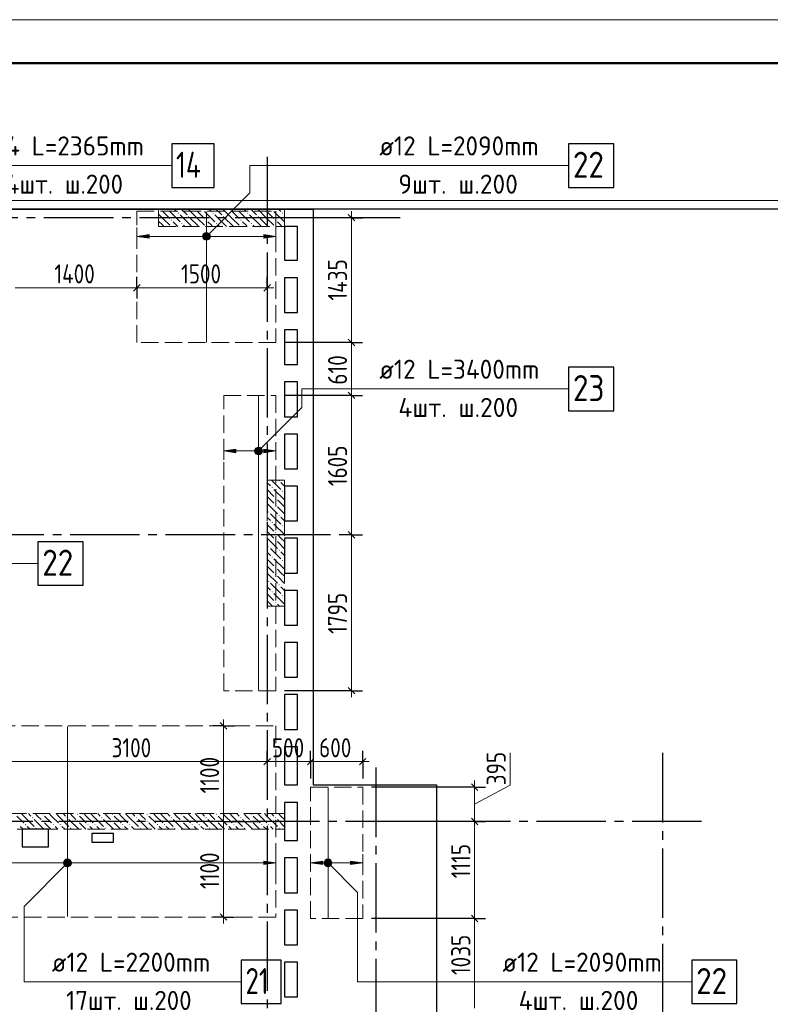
# Model space of a CAD drawing. Header units: millimetres. Extents: x 0 to 43617, y 0 to 59400.
# Tile 28 of 29: x 18974 to 27616, y 48065 to 59400. Entities that reach past the tile are written whole.
import ezdxf

# ---------------------------------------------------------------- set-up
doc = ezdxf.new("R2010")
doc.units = ezdxf.units.MM
doc.linetypes.add('______2', pattern=[270, 200, -70])
doc.linetypes.add('______5', pattern=[1100, 800, -100, 100, -100])
for name, color, linetype, lineweight in [('Standard', 7, 'Continuous', 25), ('ДОП Верх по Х', 7, 'Continuous', 25), ('ЖБ Пилон', 180, 'Continuous', 25), ('Оси', 40, '______5', 18), ('Позиционная метка номер позиции', 7, 'Continuous', 13), ('Примечания', 7, 'Continuous', 25)]:
    doc.layers.add(name, color=color, linetype=linetype, lineweight=lineweight)
doc.layers.add('ЖБ Перекрытие верхний уровень', color=7, linetype='Continuous', lineweight=25, true_color=0xe0e0ff)
doc.layers.add('ЖБ Стена верхний уровень', color=7, linetype='Continuous', lineweight=25, true_color=0x006e00)
doc.styles.add('GOST 2.304-81', font='txt')
doc.styles.add('ISOCPEUR', font='txt')

msp = doc.modelspace()

# ---------------------------------------------------------------- hatches: boundary and pattern name
at = {"layer": 'ДОП Верх по Х', "linetype": 'Continuous', "lineweight": 13, "transparency": 33554687}
for points in [[(20464, 56886), (20324, 56906), (20464, 56926)], [(21464, 54415), (21324, 54435), (21464, 54455)], [(22464, 49673), (22324, 49693), (22464, 49713)]]:
    msp.add_hatch(color=7, dxfattribs=at).paths.add_polyline_path(points, flags=16)
for points in [[(21092, 56888), (21092, 56925), (21086, 56906)], [(21092, 56925), (21105, 56874), (21105, 56939)], [(21092, 56925), (21092, 56888), (21105, 56874)], [(21105, 56939), (21124, 56869), (21124, 56944)], [(21105, 56939), (21105, 56874), (21124, 56869)], [(21124, 56944), (21124, 56869), (21143, 56874)], [(21124, 56944), (21143, 56874), (21143, 56939)], [(21143, 56939), (21143, 56874), (21156, 56888)], [(21143, 56939), (21156, 56888), (21156, 56925)], [(21156, 56925), (21156, 56888), (21161, 56906)], [(21784, 56886), (21924, 56906), (21784, 56926)], [(21692, 54417), (21692, 54454), (21686, 54435)], [(21692, 54454), (21705, 54403), (21705, 54468)], [(21692, 54454), (21692, 54417), (21705, 54403)], [(21705, 54468), (21724, 54398), (21724, 54473)], [(21705, 54468), (21705, 54403), (21724, 54398)], [(21724, 54473), (21724, 54398), (21743, 54403)], [(21724, 54473), (21743, 54403), (21743, 54468)], [(21743, 54468), (21743, 54403), (21756, 54417)], [(21743, 54468), (21756, 54417), (21756, 54454)], [(21756, 54454), (21756, 54417), (21761, 54435)], [(21784, 54415), (21924, 54435), (21784, 54455)], [(19492, 49675), (19492, 49712), (19486, 49693)], [(19492, 49712), (19505, 49661), (19505, 49726)], [(19492, 49712), (19492, 49675), (19505, 49661)], [(19505, 49726), (19524, 49656), (19524, 49731)], [(19505, 49726), (19505, 49661), (19524, 49656)], [(19524, 49731), (19524, 49656), (19543, 49661)], [(19524, 49731), (19543, 49661), (19543, 49726)], [(19543, 49726), (19543, 49661), (19556, 49675)], [(19543, 49726), (19556, 49675), (19556, 49712)], [(19556, 49712), (19556, 49675), (19561, 49693)], [(21784, 49673), (21924, 49693), (21784, 49713)], [(22492, 49675), (22492, 49712), (22486, 49693)], [(22492, 49712), (22505, 49661), (22505, 49726)], [(22492, 49712), (22492, 49675), (22505, 49661)], [(22505, 49726), (22524, 49656), (22524, 49731)], [(22505, 49726), (22505, 49661), (22524, 49656)], [(22524, 49731), (22524, 49656), (22543, 49661)], [(22524, 49731), (22543, 49661), (22543, 49726)], [(22543, 49726), (22543, 49661), (22556, 49675)], [(22543, 49726), (22556, 49675), (22556, 49712)], [(22556, 49712), (22556, 49675), (22561, 49693)], [(22784, 49673), (22924, 49693), (22784, 49713)]]:
    msp.add_hatch(color=7, dxfattribs=at).paths.add_polyline_path(points)
at = {"layer": 'ЖБ Пилон', "linetype": 'Continuous', "lineweight": 18, "transparency": 33554687}
for points in [[(20594, 57213), (20601, 57220), (20607, 57213), (20601, 57207)], [(20674, 57213), (20681, 57220), (20687, 57213), (20681, 57207)], [(20794, 57173), (20801, 57180), (20807, 57173), (20801, 57167)], [(20914, 57133), (20921, 57140), (20927, 57133), (20921, 57127)], [(20994, 57213), (21001, 57220), (21007, 57213), (21001, 57207)], [(21074, 57213), (21081, 57220), (21087, 57213), (21081, 57207)], [(21194, 57173), (21201, 57180), (21207, 57173), (21201, 57167)], [(21314, 57133), (21321, 57140), (21327, 57133), (21321, 57127)], [(21394, 57213), (21401, 57220), (21407, 57213), (21401, 57207)], [(21474, 57213), (21481, 57220), (21487, 57213), (21481, 57207)], [(21594, 57173), (21601, 57180), (21607, 57173), (21601, 57167)], [(21714, 57133), (21721, 57140), (21727, 57133), (21721, 57127)], [(21794, 57213), (21801, 57220), (21807, 57213), (21801, 57207)], [(21874, 57213), (21881, 57220), (21887, 57213), (21881, 57207)], [(21994, 57173), (22001, 57180), (22007, 57173), (22001, 57167)], [(20714, 57093), (20721, 57100), (20727, 57093), (20721, 57087)], [(20834, 57053), (20841, 57060), (20847, 57053), (20841, 57047)], [(21114, 57093), (21121, 57100), (21127, 57093), (21121, 57087)], [(21234, 57053), (21241, 57060), (21247, 57053), (21241, 57047)], [(21514, 57093), (21521, 57100), (21527, 57093), (21521, 57087)], [(21634, 57053), (21641, 57060), (21647, 57053), (21641, 57047)], [(21914, 57093), (21921, 57100), (21927, 57093), (21921, 57087)], [(21954, 54093), (21961, 54100), (21967, 54093), (21961, 54087)], [(21874, 54013), (21881, 54020), (21887, 54013), (21881, 54007)], [(21994, 53973), (22001, 53980), (22007, 53973), (22001, 53967)], [(21914, 53893), (21921, 53900), (21927, 53893), (21921, 53887)], [(21834, 53733), (21841, 53740), (21847, 53733), (21841, 53727)], [(21914, 53813), (21921, 53820), (21927, 53813), (21921, 53807)], [(21874, 53613), (21881, 53620), (21887, 53613), (21881, 53607)], [(21954, 53693), (21961, 53700), (21967, 53693), (21961, 53687)], [(21994, 53573), (22001, 53580), (22007, 53573), (22001, 53567)], [(21914, 53493), (21921, 53500), (21927, 53493), (21921, 53487)], [(21914, 53413), (21921, 53420), (21927, 53413), (21921, 53407)], [(21834, 53333), (21841, 53340), (21847, 53333), (21841, 53327)], [(21954, 53293), (21961, 53300), (21967, 53293), (21961, 53287)], [(21874, 53213), (21881, 53220), (21887, 53213), (21881, 53207)], [(21994, 53173), (22001, 53180), (22007, 53173), (22001, 53167)], [(21914, 53093), (21921, 53100), (21927, 53093), (21921, 53087)], [(21834, 52933), (21841, 52940), (21847, 52933), (21841, 52927)], [(21914, 53013), (21921, 53020), (21927, 53013), (21921, 53007)], [(21954, 52893), (21961, 52900), (21967, 52893), (21961, 52887)], [(21874, 52813), (21881, 52820), (21887, 52813), (21881, 52807)], [(21994, 52773), (22001, 52780), (22007, 52773), (22001, 52767)], [(21914, 52693), (21921, 52700), (21927, 52693), (21921, 52687)]]:
    msp.add_hatch(color=7, dxfattribs=at).paths.add_polyline_path(points, flags=16)
at = {"layer": 'ЖБ Стена верхний уровень', "linetype": 'Continuous', "lineweight": 18, "transparency": 33554687}
for points in [[(19114, 50213), (19121, 50220), (19127, 50213), (19121, 50207)], [(19234, 50253), (19241, 50260), (19247, 50253), (19241, 50247)], [(19514, 50213), (19521, 50220), (19527, 50213), (19521, 50207)], [(19634, 50253), (19641, 50260), (19647, 50253), (19641, 50247)], [(19914, 50213), (19921, 50220), (19927, 50213), (19921, 50207)], [(20034, 50253), (20041, 50260), (20047, 50253), (20041, 50247)], [(20314, 50213), (20321, 50220), (20327, 50213), (20321, 50207)], [(20434, 50253), (20441, 50260), (20447, 50253), (20441, 50247)], [(20714, 50213), (20721, 50220), (20727, 50213), (20721, 50207)], [(20834, 50253), (20841, 50260), (20847, 50253), (20841, 50247)], [(21114, 50213), (21121, 50220), (21127, 50213), (21121, 50207)], [(21234, 50253), (21241, 50260), (21247, 50253), (21241, 50247)], [(21514, 50213), (21521, 50220), (21527, 50213), (21521, 50207)], [(21634, 50253), (21641, 50260), (21647, 50253), (21641, 50247)], [(21914, 50213), (21921, 50220), (21927, 50213), (21921, 50207)], [(19034, 50133), (19041, 50140), (19047, 50133), (19041, 50127)], [(19154, 50093), (19161, 50100), (19167, 50093), (19161, 50087)], [(19234, 50173), (19241, 50180), (19247, 50173), (19241, 50167)], [(19354, 50133), (19361, 50140), (19367, 50133), (19361, 50127)], [(19434, 50133), (19441, 50140), (19447, 50133), (19441, 50127)], [(19554, 50093), (19561, 50100), (19567, 50093), (19561, 50087)], [(19634, 50173), (19641, 50180), (19647, 50173), (19641, 50167)], [(19754, 50133), (19761, 50140), (19767, 50133), (19761, 50127)], [(19834, 50133), (19841, 50140), (19847, 50133), (19841, 50127)], [(19954, 50093), (19961, 50100), (19967, 50093), (19961, 50087)], [(20034, 50173), (20041, 50180), (20047, 50173), (20041, 50167)], [(20154, 50133), (20161, 50140), (20167, 50133), (20161, 50127)], [(20234, 50133), (20241, 50140), (20247, 50133), (20241, 50127)], [(20354, 50093), (20361, 50100), (20367, 50093), (20361, 50087)], [(20434, 50173), (20441, 50180), (20447, 50173), (20441, 50167)], [(20554, 50133), (20561, 50140), (20567, 50133), (20561, 50127)], [(20634, 50133), (20641, 50140), (20647, 50133), (20641, 50127)], [(20754, 50093), (20761, 50100), (20767, 50093), (20761, 50087)], [(20834, 50173), (20841, 50180), (20847, 50173), (20841, 50167)], [(20954, 50133), (20961, 50140), (20967, 50133), (20961, 50127)], [(21034, 50133), (21041, 50140), (21047, 50133), (21041, 50127)], [(21154, 50093), (21161, 50100), (21167, 50093), (21161, 50087)], [(21234, 50173), (21241, 50180), (21247, 50173), (21241, 50167)], [(21354, 50133), (21361, 50140), (21367, 50133), (21361, 50127)], [(21434, 50133), (21441, 50140), (21447, 50133), (21441, 50127)], [(21554, 50093), (21561, 50100), (21567, 50093), (21561, 50087)], [(21634, 50173), (21641, 50180), (21647, 50173), (21641, 50167)], [(21754, 50133), (21761, 50140), (21767, 50133), (21761, 50127)], [(21834, 50133), (21841, 50140), (21847, 50133), (21841, 50127)], [(21954, 50093), (21961, 50100), (21967, 50093), (21961, 50087)]]:
    msp.add_hatch(color=7, dxfattribs=at).paths.add_polyline_path(points, flags=16)
at = {"layer": 'Позиционная метка номер позиции', "linetype": 'Continuous', "lineweight": 13, "transparency": 33554687}
for points in [[(21081, 56918), (21156, 56875), (21092, 56938)], [(21081, 56895), (21135, 56863), (21081, 56918)], [(21081, 56918), (21135, 56863), (21156, 56875)], [(21092, 56938), (21167, 56895), (21113, 56950)], [(21092, 56938), (21156, 56875), (21167, 56895)], [(21113, 56950), (21167, 56895), (21167, 56918)], [(21113, 56950), (21167, 56918), (21135, 56950)], [(21135, 56950), (21167, 56918), (21156, 56938)], [(21113, 56863), (21081, 56895), (21092, 56875)], [(21081, 56895), (21113, 56863), (21135, 56863)], [(21681, 54447), (21756, 54404), (21692, 54467)], [(21681, 54424), (21735, 54392), (21681, 54447)], [(21681, 54447), (21735, 54392), (21756, 54404)], [(21713, 54392), (21681, 54424), (21692, 54404)], [(21681, 54424), (21713, 54392), (21735, 54392)], [(21692, 54467), (21767, 54424), (21713, 54479)], [(21692, 54467), (21756, 54404), (21767, 54424)], [(21713, 54479), (21767, 54424), (21767, 54447)], [(21713, 54479), (21767, 54447), (21735, 54479)], [(21735, 54479), (21767, 54447), (21756, 54467)], [(19556, 49661), (19492, 49725), (19481, 49705)], [(19556, 49661), (19481, 49705), (19535, 49650)], [(19535, 49650), (19481, 49705), (19481, 49682)], [(19535, 49650), (19481, 49682), (19513, 49650)], [(19513, 49650), (19481, 49682), (19492, 49661)], [(19567, 49682), (19513, 49737), (19492, 49725)], [(19567, 49682), (19492, 49725), (19556, 49661)], [(19567, 49705), (19535, 49737), (19513, 49737)], [(19567, 49705), (19513, 49737), (19567, 49682)], [(19535, 49737), (19567, 49705), (19556, 49725)], [(22481, 49705), (22513, 49737), (22492, 49725)], [(22513, 49737), (22481, 49705), (22481, 49682)], [(22513, 49737), (22481, 49682), (22535, 49737)], [(22535, 49737), (22481, 49682), (22492, 49661)], [(22535, 49737), (22492, 49661), (22556, 49725)], [(22556, 49725), (22492, 49661), (22513, 49650)], [(22556, 49725), (22513, 49650), (22567, 49705)], [(22567, 49705), (22513, 49650), (22535, 49650)], [(22567, 49705), (22535, 49650), (22567, 49682)], [(22567, 49682), (22535, 49650), (22556, 49661)]]:
    msp.add_hatch(color=7, dxfattribs=at).paths.add_polyline_path(points)

# ---------------------------------------------------------------- linework, layer by layer
at = {"layer": 'Standard', "color": 7, "linetype": 'Continuous', "lineweight": 25, "transparency": 33554687}
for p, q in [((8924, 57220), (22354, 57220)), ((22354, 57220), (22354, 50590)), ((22756, 57158), (22831, 57083)), ((22024, 57020), (22024, 56630)), ((22174, 57020), (22024, 57020)), ((22174, 56630), (22174, 57020)), ((22024, 56630), (22174, 56630)), ((20286, 56276), (20361, 56351)), ((21786, 56276), (21861, 56351)), ((22024, 56430), (22024, 56030)), ((22174, 56430), (22024, 56430)), ((22174, 56030), (22174, 56430)), ((22024, 56030), (22174, 56030)), ((22024, 55830), (22024, 55430)), ((22174, 55830), (22024, 55830)), ((22174, 55430), (22174, 55830)), ((22756, 55721), (22831, 55646)), ((22024, 55430), (22174, 55430)), ((22024, 55230), (22024, 54830)), ((22174, 55230), (22024, 55230)), ((22174, 54830), (22174, 55230)), ((22756, 55113), (22831, 55038)), ((22024, 54830), (22174, 54830)), ((22024, 54630), (22024, 54230)), ((22174, 54630), (22024, 54630)), ((22174, 54230), (22174, 54630)), ((22024, 54230), (22174, 54230)), ((22024, 54030), (22024, 53630)), ((22174, 54030), (22024, 54030)), ((22174, 53630), (22174, 54030)), ((22024, 53630), (22174, 53630)), ((22756, 53508), (22831, 53433)), ((22024, 53430), (22024, 53030)), ((22174, 53430), (22024, 53430)), ((22174, 53030), (22174, 53430)), ((22024, 53030), (22174, 53030)), ((22024, 52830), (22024, 52430)), ((22174, 52830), (22024, 52830)), ((22174, 52430), (22174, 52830)), ((22024, 52430), (22174, 52430)), ((22024, 52230), (22024, 51830)), ((22174, 52230), (22024, 52230)), ((22174, 51830), (22174, 52230)), ((22024, 51830), (22174, 51830)), ((22756, 51713), (22831, 51638)), ((22024, 51630), (22024, 51230)), ((22174, 51630), (22024, 51630)), ((22174, 51230), (22174, 51630)), ((21284, 51308), (21359, 51233)), ((22024, 51230), (22174, 51230)), ((22024, 51030), (22024, 50590)), ((22174, 51030), (22024, 51030)), ((22174, 50590), (22174, 51030)), ((21786, 50821), (21861, 50896)), ((22286, 50821), (22361, 50896)), ((22886, 50821), (22961, 50896)), ((22024, 50590), (22174, 50590)), ((22354, 50590), (23774, 50590)), ((23774, 50590), (23774, 41910)), ((24249, 50528), (24174, 50603)), ((22024, 50390), (22024, 49950)), ((22174, 50390), (22024, 50390)), ((22174, 49950), (22174, 50390)), ((21284, 50208), (21359, 50133)), ((24249, 50133), (24174, 50208)), ((19004, 50080), (19004, 49880)), ((19304, 50080), (19004, 50080)), ((19304, 49880), (19304, 50080)), ((19804, 50030), (19804, 49930)), ((20054, 50030), (19804, 50030)), ((20054, 49930), (20054, 50030)), ((19004, 49880), (19304, 49880)), ((19804, 49930), (20054, 49930)), ((22024, 49950), (22174, 49950)), ((22024, 49750), (22024, 49350)), ((22174, 49750), (22024, 49750)), ((22174, 49350), (22174, 49750)), ((22024, 49350), (22174, 49350)), ((21284, 49108), (21359, 49033)), ((22024, 49150), (22024, 48750)), ((22174, 49150), (22024, 49150)), ((22174, 48750), (22174, 49150)), ((24249, 49016), (24174, 49091)), ((22024, 48750), (22174, 48750)), ((22024, 48550), (22024, 48150)), ((22174, 48550), (22024, 48550)), ((22174, 48150), (22174, 48550)), ((22024, 48150), (22174, 48150))]:
    msp.add_line(p, q, dxfattribs=at)
at = {"layer": 'Standard', "color": 7, "linetype": 'Continuous', "lineweight": 13, "transparency": 33554687}
for p, q in [((22794, 57120), (22794, 57195)), ((18924, 56314), (20324, 56314)), ((20324, 56314), (21824, 56314)), ((21824, 56314), (21899, 56314)), ((22794, 55683), (22794, 55075)), ((22794, 55075), (22794, 53470)), ((22794, 53470), (22794, 51675)), ((22794, 51675), (22794, 51600)), ((21321, 51270), (21321, 51345)), ((24620, 50587), (24620, 50962)), ((21824, 50859), (22324, 50859)), ((22324, 50859), (22924, 50859)), ((22924, 50859), (22999, 50859)), ((24212, 50565), (24212, 50640)), ((24212, 50368), (24620, 50587)), ((24212, 50170), (24212, 50565)), ((21321, 50170), (21321, 49070)), ((24212, 49053), (24212, 50170)), ((21321, 49070), (21321, 48995)), ((24212, 48020), (24212, 49053))]:
    msp.add_line(p, q, dxfattribs=at)
at = {"layer": 'Standard', "color": 251, "linetype": 'Continuous', "lineweight": -3, "true_color": 0x656565, "transparency": 33554687}
for p, q in [((22794, 57120), (22024, 57120)), ((22794, 57120), (22669, 57120)), ((22794, 57120), (22919, 57120)), ((20324, 56314), (20324, 56439)), ((21824, 56314), (21824, 56439)), ((20324, 56314), (20324, 56189)), ((20324, 56314), (20324, 56314)), ((21824, 56314), (21824, 56189)), ((21824, 56314), (21824, 56314)), ((22794, 55683), (22669, 55683)), ((22794, 55683), (22919, 55683)), ((22794, 55075), (22669, 55075)), ((22794, 55075), (22919, 55075)), ((22794, 53470), (22669, 53470)), ((22794, 53470), (22919, 53470)), ((22794, 51675), (22024, 51675)), ((22794, 51675), (22669, 51675)), ((22794, 51675), (22919, 51675)), ((21321, 51270), (21196, 51270)), ((21321, 51270), (21446, 51270)), ((21321, 51270), (21321, 51270)), ((21824, 50859), (21824, 50984)), ((22324, 50859), (22324, 50984)), ((22924, 50859), (22924, 50984)), ((21824, 50859), (21824, 50734)), ((21824, 50859), (21824, 50859)), ((22324, 50859), (22324, 50734)), ((22324, 50859), (22324, 50665)), ((22924, 50859), (22924, 50734)), ((22924, 50859), (22924, 50665)), ((24212, 50565), (23024, 50565)), ((24212, 50565), (24087, 50565)), ((24212, 50565), (24337, 50565)), ((21321, 50170), (21196, 50170)), ((21321, 50170), (21446, 50170)), ((21321, 50170), (21724, 50170)), ((24212, 50170), (23024, 50170)), ((24212, 50170), (24087, 50170)), ((24212, 50170), (24337, 50170)), ((21321, 49070), (21196, 49070)), ((21321, 49070), (21446, 49070)), ((21321, 49070), (21321, 49070)), ((24212, 49053), (24087, 49053)), ((24212, 49053), (24337, 49053))]:
    msp.add_line(p, q, dxfattribs=at)
at = {"layer": 'Standard', "color": 7, "linetype": 'Continuous', "lineweight": 13, "transparency": 33554687}
msp.add_lwpolyline([(0, 0), (42000, 0), (42000, 59400), (0, 59400), (0, 0)], close=True, dxfattribs=at)
at = {"layer": 'Standard', "color": 7, "linetype": 'Continuous', "lineweight": 18, "transparency": 33554687}
msp.add_lwpolyline([(42000, 59400), (0, 59400), (0, 0), (42000, 0), (42000, 59400)], dxfattribs=at)
at = {"layer": 'Standard', "color": 7, "linetype": 'Continuous', "lineweight": 13, "transparency": 33554687}
for points in [[(42000, 59400), (0, 59400), (0, 0), (42000, 0), (42000, 59400)], [(7674, 10380), (33074, 10380), (33074, 57220), (7674, 57220), (7674, 10380)], [(22794, 57120), (22794, 56064), (22794, 56064), (22794, 55683)], [(21321, 51270), (21321, 50400), (21321, 50400), (21321, 50170)], [(18724, 50859), (19571, 50859), (19571, 50859), (21235, 50859), (21235, 50859), (21723, 50859), (21723, 50859), (21824, 50859)]]:
    msp.add_lwpolyline(points, dxfattribs=at)
at = {"layer": 'Standard', "color": 7, "linetype": 'Continuous', "lineweight": 50, "transparency": 33554687}
msp.add_lwpolyline([(2000, 58900), (41500, 58900), (41500, 500), (2000, 500), (2000, 58900)], close=True, dxfattribs=at)
at = {"layer": 'Standard', "color": 254, "linetype": 'Continuous', "lineweight": 18, "true_color": 0xc4c4ff, "transparency": 33554687}
msp.add_lwpolyline([(7294, 10000), (33174, 10000), (33174, 57320), (7294, 57320), (7294, 10000)], dxfattribs=at)
at = {"layer": 'Standard', "color": 7, "linetype": 'Continuous', "lineweight": 25, "transparency": 33554687}
msp.add_lwpolyline([(7394, 10100), (33074, 10100), (33074, 57220), (7394, 57220), (7394, 10100)], dxfattribs=at)
at = {"layer": 'Standard', "color": 251, "linetype": 'Continuous', "lineweight": -3, "true_color": 0x656565, "transparency": 33554687}
for points in [[(22794, 55683), (22777, 55683), (22777, 55683), (22777, 55683), (22777, 55683), (22777, 55683), (22777, 55683), (22024, 55683)], [(22794, 55075), (22777, 55075), (22777, 55075), (22777, 55075), (22777, 55075), (22024, 55075)], [(22794, 53470), (22777, 53470), (22777, 53470), (22654, 53470)], [(24212, 49053), (24195, 49053), (24195, 49053), (23024, 49053)]]:
    msp.add_lwpolyline(points, dxfattribs=at)
at = {"layer": 'ДОП Верх по Х', "color": 7, "linetype": 'Continuous', "lineweight": 13, "transparency": 33554687}
for p, q in [((18524, 57720), (20632, 57720)), ((23094, 57720), (25180, 57720)), ((23094, 55149), (25202, 55149)), ((16984, 53139), (19070, 53139)), ((19324, 48323), (21410, 48323)), ((24512, 48323), (26554, 48323))]:
    msp.add_line(p, q, dxfattribs=at)
at = {"layer": 'ДОП Верх по Х', "color": 7, "linetype": 'Continuous', "lineweight": 18, "transparency": 33554687}
for p, q in [((21124, 55689), (21124, 57189)), ((21724, 55069), (21724, 51681)), ((19524, 51264), (19524, 49076)), ((22524, 49059), (22524, 50559))]:
    msp.add_line(p, q, dxfattribs=at)
at = {"layer": 'ДОП Верх по Х', "color": 251, "linetype": 'Continuous', "lineweight": 13, "true_color": 0x494949, "transparency": 33554687}
for p, q in [((20324, 56906), (20324, 57006)), ((20324, 56906), (20464, 56926)), ((20464, 56886), (20324, 56906)), ((20324, 56906), (20324, 56806)), ((20324, 56906), (20324, 56906)), ((20464, 56926), (20464, 56886)), ((20464, 56906), (21094, 56906)), ((21124, 56944), (21124, 56944)), ((21154, 56906), (21784, 56906)), ((21924, 56906), (21784, 56926)), ((21784, 56926), (21784, 56886)), ((21784, 56886), (21924, 56906)), ((21924, 56906), (21924, 57006)), ((21924, 56906), (21924, 56806)), ((21924, 56906), (21924, 56906)), ((21124, 56869), (21124, 56869)), ((21324, 54435), (21324, 54535)), ((21924, 54435), (21924, 54535)), ((21324, 54435), (21464, 54455)), ((21464, 54415), (21324, 54435)), ((21324, 54435), (21324, 54335)), ((21324, 54435), (21324, 54435)), ((21464, 54455), (21464, 54415)), ((21464, 54435), (21694, 54435)), ((21724, 54473), (21724, 54473)), ((21754, 54435), (21784, 54435)), ((21924, 54435), (21784, 54455)), ((21784, 54455), (21784, 54415)), ((21784, 54415), (21924, 54435)), ((21924, 54435), (21924, 54335)), ((21924, 54435), (21924, 54435)), ((21724, 54398), (21724, 54398)), ((21924, 49693), (21924, 49793)), ((22324, 49693), (22324, 49793)), ((22924, 49693), (22924, 49793)), ((18864, 49693), (19494, 49693)), ((19524, 49731), (19524, 49731)), ((19524, 49656), (19524, 49656)), ((19554, 49693), (21784, 49693)), ((21924, 49693), (21784, 49713)), ((21784, 49713), (21784, 49673)), ((21784, 49673), (21924, 49693)), ((21924, 49693), (21924, 49593)), ((21924, 49693), (21924, 49693)), ((22324, 49693), (22464, 49713)), ((22464, 49673), (22324, 49693)), ((22324, 49693), (22324, 49593)), ((22324, 49693), (22324, 49693)), ((22464, 49713), (22464, 49673)), ((22464, 49693), (22494, 49693)), ((22524, 49731), (22524, 49731)), ((22524, 49656), (22524, 49656)), ((22554, 49693), (22784, 49693)), ((22924, 49693), (22784, 49713)), ((22784, 49713), (22784, 49673)), ((22784, 49673), (22924, 49693)), ((22924, 49693), (22924, 49593)), ((22924, 49693), (22924, 49693))]:
    msp.add_line(p, q, dxfattribs=at)
at = {"layer": 'ДОП Верх по Х', "color": 7, "linetype": 'Continuous', "lineweight": 25, "transparency": 33554687}
for points in [[(20724, 57470), (21214, 57470), (21214, 57970), (20724, 57970), (20724, 57470)], [(25294, 57470), (25814, 57470), (25814, 57970), (25294, 57970), (25294, 57470)], [(25294, 54899), (25814, 54899), (25814, 55399), (25294, 55399), (25294, 54899)], [(19184, 52889), (19704, 52889), (19704, 53389), (19184, 53389), (19184, 52889)], [(21524, 48073), (21984, 48073), (21984, 48573), (21524, 48573), (21524, 48073)], [(26712, 48073), (27232, 48073), (27232, 48573), (26712, 48573), (26712, 48073)]]:
    msp.add_lwpolyline(points, dxfattribs=at)
at = {"layer": 'ДОП Верх по Х', "color": 251, "linetype": 'Continuous', "lineweight": 13, "true_color": 0x494949, "transparency": 33554687}
for centre in [(21124, 56906), (21724, 54435), (19524, 49693), (22524, 49693)]:
    msp.add_circle(centre, 37.5, dxfattribs=at)
at = {"layer": 'ЖБ Перекрытие верхний уровень', "color": 7, "linetype": 'Continuous', "lineweight": 18, "transparency": 33554687}
for p, q in [((22354, 57220), (8924, 57220)), ((22354, 50590), (22354, 57220)), ((22024, 56630), (22024, 57020)), ((22024, 57020), (22174, 57020)), ((22174, 57020), (22174, 56630)), ((22174, 56630), (22024, 56630)), ((22024, 56030), (22024, 56430)), ((22024, 56430), (22174, 56430)), ((22174, 56430), (22174, 56030)), ((22174, 56030), (22024, 56030)), ((22024, 55830), (22174, 55830)), ((22024, 55430), (22024, 55830)), ((22174, 55830), (22174, 55430)), ((22174, 55430), (22024, 55430)), ((22024, 54830), (22024, 55230)), ((22024, 55230), (22174, 55230)), ((22174, 55230), (22174, 54830)), ((22174, 54830), (22024, 54830)), ((22024, 54230), (22024, 54630)), ((22024, 54630), (22174, 54630)), ((22174, 54630), (22174, 54230)), ((22174, 54230), (22024, 54230)), ((22024, 53630), (22024, 54030)), ((22024, 54030), (22174, 54030)), ((22174, 54030), (22174, 53630)), ((22174, 53630), (22024, 53630)), ((22024, 53030), (22024, 53430)), ((22024, 53430), (22174, 53430)), ((22174, 53430), (22174, 53030)), ((22174, 53030), (22024, 53030)), ((22024, 52430), (22024, 52830)), ((22024, 52830), (22174, 52830)), ((22174, 52830), (22174, 52430)), ((22174, 52430), (22024, 52430)), ((22024, 51830), (22024, 52230)), ((22024, 52230), (22174, 52230)), ((22174, 52230), (22174, 51830)), ((22174, 51830), (22024, 51830)), ((22024, 51230), (22024, 51630)), ((22024, 51630), (22174, 51630)), ((22174, 51630), (22174, 51230)), ((22174, 51230), (22024, 51230)), ((22024, 51030), (22174, 51030)), ((22024, 50590), (22024, 51030)), ((22174, 51030), (22174, 50590)), ((22174, 50590), (22024, 50590)), ((23774, 50590), (22354, 50590)), ((23774, 41910), (23774, 50590)), ((22024, 50290), (22024, 50390)), ((22024, 50390), (22174, 50390)), ((22174, 50390), (22174, 49950)), ((22024, 49950), (22024, 50290)), ((19304, 50080), (19004, 50080)), ((19004, 50080), (19004, 49880)), ((19304, 49880), (19304, 50080)), ((20054, 50030), (19804, 50030)), ((19804, 50030), (19804, 49930)), ((20054, 49930), (20054, 50030)), ((19004, 49880), (19304, 49880)), ((19804, 49930), (20054, 49930)), ((22174, 49950), (22024, 49950)), ((22024, 49350), (22024, 49750)), ((22024, 49750), (22174, 49750)), ((22174, 49750), (22174, 49350)), ((22174, 49350), (22024, 49350)), ((22024, 48750), (22024, 49150)), ((22024, 49150), (22174, 49150)), ((22174, 49150), (22174, 48750)), ((22174, 48750), (22024, 48750)), ((22024, 48550), (22174, 48550)), ((22024, 48150), (22024, 48550)), ((22174, 48550), (22174, 48150)), ((22174, 48150), (22024, 48150))]:
    msp.add_line(p, q, dxfattribs=at)
at = {"layer": 'ЖБ Пилон', "color": 253, "linetype": '______2', "lineweight": 13, "true_color": 0xa0a0a0, "transparency": 33554687}
for p, q in [((22024, 57220), (20574, 57220)), ((20574, 57220), (20574, 57020)), ((22024, 57020), (22024, 57220)), ((20574, 57020), (22024, 57020)), ((21824, 54100), (21824, 52650)), ((22024, 54100), (21824, 54100)), ((22024, 52650), (22024, 54100)), ((21824, 52650), (22024, 52650))]:
    msp.add_line(p, q, dxfattribs=at)
at = {"layer": 'ЖБ Пилон', "color": 9, "linetype": 'Continuous', "lineweight": 18, "true_color": 0xc7c7c7, "transparency": 33554687}
for p, q in [((20621, 57113), (20574, 57160)), ((20621, 57193), (20701, 57113)), ((20701, 57193), (20821, 57073)), ((20754, 57220), (20781, 57193)), ((20941, 57033), (20821, 57153)), ((20834, 57220), (20901, 57153)), ((21021, 57113), (20914, 57220)), ((21021, 57193), (21101, 57113)), ((21101, 57193), (21221, 57073)), ((21154, 57220), (21181, 57193)), ((21341, 57033), (21221, 57153)), ((21234, 57220), (21301, 57153)), ((21421, 57113), (21314, 57220)), ((21421, 57193), (21501, 57113)), ((21501, 57193), (21621, 57073)), ((21554, 57220), (21581, 57193)), ((21741, 57033), (21621, 57153)), ((21634, 57220), (21701, 57153)), ((21821, 57113), (21714, 57220)), ((21821, 57193), (21901, 57113)), ((21901, 57193), (22021, 57073)), ((21954, 57220), (21981, 57193)), ((22024, 57150), (22021, 57153)), ((20574, 57080), (20621, 57033)), ((20621, 57113), (20701, 57033)), ((20621, 57033), (20634, 57020)), ((20781, 57033), (20741, 57073)), ((20794, 57020), (20781, 57033)), ((20861, 57033), (20874, 57020)), ((20941, 57113), (21021, 57033)), ((20941, 57033), (20954, 57020)), ((21021, 57113), (21101, 57033)), ((21021, 57033), (21034, 57020)), ((21181, 57033), (21141, 57073)), ((21194, 57020), (21181, 57033)), ((21261, 57033), (21274, 57020)), ((21341, 57113), (21421, 57033)), ((21341, 57033), (21354, 57020)), ((21421, 57113), (21501, 57033)), ((21421, 57033), (21434, 57020)), ((21581, 57033), (21541, 57073)), ((21594, 57020), (21581, 57033)), ((21661, 57033), (21674, 57020)), ((21741, 57113), (21821, 57033)), ((21741, 57033), (21754, 57020)), ((21821, 57113), (21901, 57033)), ((21821, 57033), (21834, 57020)), ((21981, 57033), (21941, 57073)), ((21994, 57020), (21981, 57033)), ((21861, 54033), (21824, 54070)), ((21874, 54100), (21981, 53993)), ((21981, 54073), (22024, 54030)), ((21824, 53990), (21901, 53913)), ((21901, 53993), (22021, 53873)), ((21824, 53910), (21901, 53833)), ((21981, 53833), (21941, 53873)), ((22024, 53950), (22021, 53953)), ((21824, 53830), (21941, 53713)), ((21941, 53793), (22024, 53710)), ((22021, 53793), (21981, 53833)), ((21861, 53633), (21824, 53670)), ((21861, 53713), (21981, 53593)), ((21981, 53673), (22024, 53630)), ((21824, 53590), (21901, 53513)), ((21824, 53510), (21901, 53433)), ((21901, 53593), (22021, 53473)), ((22024, 53550), (22021, 53553)), ((21824, 53430), (21941, 53313)), ((21981, 53433), (21941, 53473)), ((21941, 53393), (22024, 53310)), ((22021, 53393), (21981, 53433)), ((21861, 53313), (21981, 53193)), ((21861, 53233), (21824, 53270)), ((21824, 53190), (21901, 53113)), ((21901, 53193), (22021, 53073)), ((21981, 53273), (22024, 53230)), ((21824, 53110), (21901, 53033)), ((21981, 53033), (21941, 53073)), ((22024, 53150), (22021, 53153)), ((21824, 53030), (21941, 52913)), ((21941, 52993), (22024, 52910)), ((22021, 52993), (21981, 53033)), ((21861, 52833), (21824, 52870)), ((21861, 52913), (21981, 52793)), ((21981, 52873), (22024, 52830)), ((21824, 52790), (21901, 52713)), ((21824, 52710), (21884, 52650)), ((21901, 52793), (22021, 52673)), ((22024, 52750), (22021, 52753)), ((21964, 52650), (21941, 52673))]:
    msp.add_line(p, q, dxfattribs=at)
at = {"layer": 'ЖБ Стена верхний уровень', "color": 251, "linetype": '______2', "lineweight": 13, "true_color": 0x656565, "transparency": 33554687}
for p, q in [((22024, 50260), (16244, 50260)), ((22024, 50080), (22024, 50260)), ((16244, 50080), (22024, 50080))]:
    msp.add_line(p, q, dxfattribs=at)
at = {"layer": 'ЖБ Стена верхний уровень', "color": 9, "linetype": 'Continuous', "lineweight": 18, "true_color": 0xc7c7c7, "transparency": 33554687}
for p, q in [((18941, 50233), (19021, 50153)), ((18994, 50260), (19021, 50233)), ((19021, 50233), (19141, 50113)), ((19074, 50260), (19101, 50233)), ((19181, 50233), (19154, 50260)), ((19221, 50193), (19181, 50233)), ((19261, 50233), (19341, 50153)), ((19341, 50233), (19314, 50260)), ((19341, 50233), (19421, 50153)), ((19394, 50260), (19421, 50233)), ((19421, 50233), (19541, 50113)), ((19474, 50260), (19501, 50233)), ((19581, 50233), (19554, 50260)), ((19621, 50193), (19581, 50233)), ((19661, 50233), (19741, 50153)), ((19741, 50233), (19714, 50260)), ((19741, 50233), (19821, 50153)), ((19794, 50260), (19821, 50233)), ((19821, 50233), (19941, 50113)), ((19874, 50260), (19901, 50233)), ((19981, 50233), (19954, 50260)), ((20021, 50193), (19981, 50233)), ((20061, 50233), (20141, 50153)), ((20141, 50233), (20114, 50260)), ((20141, 50233), (20221, 50153)), ((20194, 50260), (20221, 50233)), ((20221, 50233), (20341, 50113)), ((20274, 50260), (20301, 50233)), ((20381, 50233), (20354, 50260)), ((20421, 50193), (20381, 50233)), ((20461, 50233), (20541, 50153)), ((20541, 50233), (20514, 50260)), ((20541, 50233), (20621, 50153)), ((20594, 50260), (20621, 50233)), ((20621, 50233), (20741, 50113)), ((20674, 50260), (20701, 50233)), ((20781, 50233), (20754, 50260)), ((20821, 50193), (20781, 50233)), ((20861, 50233), (20941, 50153)), ((20941, 50233), (20914, 50260)), ((20941, 50233), (21021, 50153)), ((20994, 50260), (21021, 50233)), ((21021, 50233), (21141, 50113)), ((21074, 50260), (21101, 50233)), ((21181, 50233), (21154, 50260)), ((21221, 50193), (21181, 50233)), ((21261, 50233), (21341, 50153)), ((21341, 50233), (21314, 50260)), ((21341, 50233), (21421, 50153)), ((21394, 50260), (21421, 50233)), ((21421, 50233), (21541, 50113)), ((21474, 50260), (21501, 50233)), ((21581, 50233), (21554, 50260)), ((21621, 50193), (21581, 50233)), ((21661, 50233), (21741, 50153)), ((21741, 50233), (21714, 50260)), ((21741, 50233), (21821, 50153)), ((21794, 50260), (21821, 50233)), ((21821, 50233), (21941, 50113)), ((21874, 50260), (21901, 50233)), ((21981, 50233), (21954, 50260)), ((22021, 50193), (21981, 50233)), ((19014, 50080), (18981, 50113)), ((19061, 50113), (19094, 50080)), ((19141, 50193), (19254, 50080)), ((19261, 50153), (19334, 50080)), ((19414, 50080), (19381, 50113)), ((19461, 50113), (19494, 50080)), ((19541, 50193), (19654, 50080)), ((19661, 50153), (19734, 50080)), ((19814, 50080), (19781, 50113)), ((19861, 50113), (19894, 50080)), ((19941, 50193), (20054, 50080)), ((20061, 50153), (20134, 50080)), ((20214, 50080), (20181, 50113)), ((20261, 50113), (20294, 50080)), ((20341, 50193), (20454, 50080)), ((20461, 50153), (20534, 50080)), ((20614, 50080), (20581, 50113)), ((20661, 50113), (20694, 50080)), ((20741, 50193), (20854, 50080)), ((20861, 50153), (20934, 50080)), ((21014, 50080), (20981, 50113)), ((21061, 50113), (21094, 50080)), ((21141, 50193), (21254, 50080)), ((21261, 50153), (21334, 50080)), ((21414, 50080), (21381, 50113)), ((21461, 50113), (21494, 50080)), ((21541, 50193), (21654, 50080)), ((21661, 50153), (21734, 50080)), ((21814, 50080), (21781, 50113)), ((21861, 50113), (21894, 50080)), ((21941, 50193), (22024, 50110))]:
    msp.add_line(p, q, dxfattribs=at)
at = {"layer": 'Оси', "color": 8, "linetype": '______5', "lineweight": -3, "transparency": 33554687}
for p, q in [((21824, 57820), (21824, 7100)), ((23354, 57120), (3600, 57120)), ((22554, 53470), (3600, 53470)), ((26374, 50960), (26374, 7100)), ((23074, 50790), (23074, 7100)), ((26824, 50170), (3600, 50170))]:
    msp.add_line(p, q, dxfattribs=at)
at = {"layer": 'Позиционная метка номер позиции', "color": 7, "linetype": 'Continuous', "lineweight": 13, "transparency": 33554687}
for p, q in [((21092, 56938), (21092, 56938)), ((21156, 56938), (21156, 56938)), ((21092, 56875), (21092, 56875)), ((21156, 56875), (21156, 56875)), ((21692, 54467), (21692, 54467)), ((21756, 54467), (21756, 54467)), ((21692, 54404), (21692, 54404)), ((21756, 54404), (21756, 54404)), ((19492, 49725), (19492, 49725)), ((19492, 49661), (19492, 49661)), ((19556, 49725), (19556, 49725)), ((19556, 49661), (19556, 49661)), ((22492, 49725), (22492, 49725)), ((22492, 49661), (22492, 49661)), ((22556, 49725), (22556, 49725)), ((22556, 49661), (22556, 49661))]:
    msp.add_line(p, q, dxfattribs=at)
for points in [[(17724, 56906), (18224, 57406), (18224, 57720), (20724, 57720)], [(21124, 56906), (21624, 57406), (21624, 57720), (25294, 57720)], [(21724, 54435), (22224, 54935), (22224, 55149), (25294, 55149)], [(17184, 51284), (16684, 51784), (16684, 53139), (19184, 53139)], [(19524, 49693), (19024, 49193), (19024, 48323), (21524, 48323)], [(22524, 49693), (22863, 49354), (22863, 48323), (26712, 48323)]]:
    msp.add_lwpolyline(points, dxfattribs=at)
for centre in [(21124, 56906), (21724, 54435), (19524, 49693), (22524, 49693)]:
    msp.add_circle(centre, 45, dxfattribs=at)
at = {"layer": 'Примечания', "color": 7, "linetype": '______2', "lineweight": 18, "transparency": 33554687}
for p, q in [((20324, 57195), (21924, 57195)), ((20324, 55683), (20324, 57195)), ((21924, 57195), (21924, 55683)), ((21924, 55683), (20324, 55683)), ((21324, 55075), (21924, 55075)), ((21324, 51675), (21324, 55075)), ((21924, 55075), (21924, 51675)), ((21924, 51675), (21324, 51675)), ((18724, 51270), (21924, 51270)), ((21924, 51270), (21924, 49070)), ((22324, 50565), (22924, 50565)), ((22324, 49053), (22324, 50565)), ((22924, 50565), (22924, 49053)), ((21924, 49070), (18724, 49070)), ((22924, 49053), (22324, 49053))]:
    msp.add_line(p, q, dxfattribs=at)

# ---------------------------------------------------------------- texts
at = {"layer": 'Standard', "color": 7, "linetype": 'Continuous', "lineweight": 25, "transparency": 33554687, "char_height": 220, "attachment_point": 7, "rotation": 90, "style": 'GOST 2.304-81'}
for s, insert, width in [('1435', (22743, 56167), 594.59), ('610', (22743, 55199), 485.07), ('1605', (22743, 54030), 610.16), ('1795', (22743, 52330), 610.17), ('1100', (21271, 50493), 578.86), ('395', (24570, 50587), 500.83), ('1115', (24162, 49516), 516.38), ('1100', (21271, 49393), 578.86), ('1035', (24162, 48402), 594.59)]:
    msp.add_mtext(s, dxfattribs=dict(at, insert=insert, width=width))
at = {"layer": 'Standard', "color": 7, "linetype": 'Continuous', "lineweight": 25, "transparency": 33554687, "char_height": 220, "attachment_point": 7, "style": 'GOST 2.304-81'}
for s, insert, width in [('1400', (19374, 56364), 625.73), ('1500', (20832, 56364), 610.16), ('3100', (20032, 50909), 610.16), ('500', (21878, 50909), 516.4), ('600', (22421, 50909), 531.97)]:
    msp.add_mtext(s, dxfattribs=dict(at, insert=insert, width=width))
at = {"layer": 'ДОП Верх по Х', "color": 7, "linetype": 'Continuous', "lineweight": 13, "transparency": 33554687, "attachment_point": 7, "style": 'ISOCPEUR'}
for s, insert, char_height, width in [('\\W0.96;ø14 L=2365mm ', (18544, 57837), 220, 2172.61), ('\\W0.96;ø12 L=2090mm ', (23114, 57837), 220, 2150.52), ('\\W0.76;14', (20774, 57580), 300, 504.57), ('\\W0.87;22', (25344, 57580), 300, 550.81), ('\\W0.95;14шт. ш.200 ', (18709, 57397), 220, 1842.01), ('\\W0.97;9шт. ш.200 ', (23334, 57397), 220, 1712.32), ('\\W0.96;ø12 L=3400mm ', (23114, 55266), 220, 2172.61), ('\\W0.87;23', (25344, 55009), 300, 550.81), ('\\W0.97;4шт. ш.200 ', (23334, 54826), 220, 1734.41), ('\\W0.96;ø12 L=2090mm ', (17004, 53256), 220, 2150.52), ('\\W0.87;22', (19234, 52999), 300, 550.81), ('\\W0.96;ø12 L=2200mm ', (19344, 48440), 220, 2150.52), ('\\W0.96;ø12 L=2090mm ', (24532, 48440), 220, 2150.52), ('\\W0.75;21', (21574, 48183), 300, 472.29), ('\\W0.87;22', (26762, 48183), 300, 550.81), ('\\W0.95;17шт. ш.200 ', (19509, 48000), 220, 1819.9), ('\\W0.97;4шт. ш.200 ', (24719, 48000), 220, 1734.41)]:
    msp.add_mtext(s, dxfattribs=dict(at, insert=insert, char_height=char_height, width=width))

doc.saveas('drawing.dxf')
